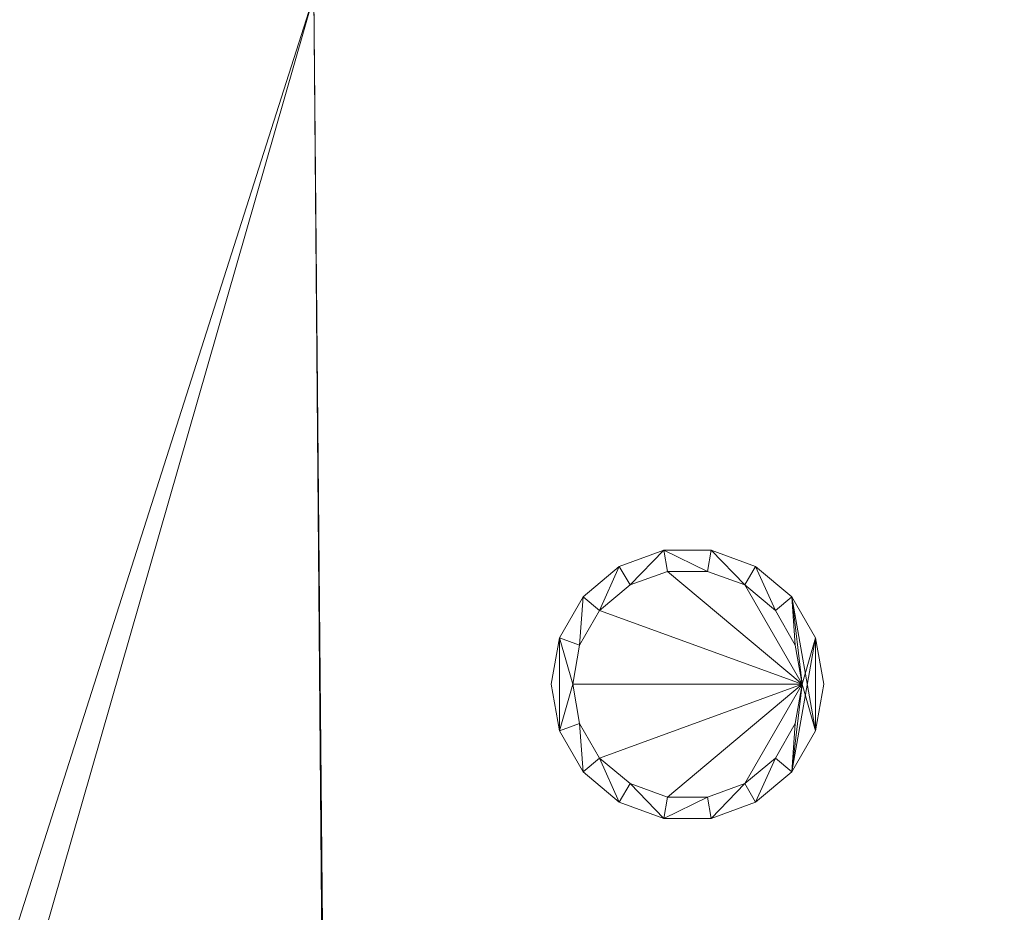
# Model space of a CAD drawing. Header units: millimetres. Extents: x 5566 to 34320, y 298 to 15638.
# Tile 161 of 256: x 10331 to 11018, y 8539 to 9162. Entities that reach past the tile are written whole.
import ezdxf

# ---------------------------------------------------------------- set-up
doc = ezdxf.new("R2010")
doc.units = ezdxf.units.MM
doc.header["$MEASUREMENT"] = 0
for name, color, linetype in [('New_A - Lighting.3D', 7, 'Continuous'), ('New_A - Slabs.3D', 7, 'Continuous'), ('New_A - Soffits.3D', 7, 'Continuous')]:
    doc.layers.add(name, color=color, linetype=linetype)
doc.layers.add('New_A - Lighting.3D_Pen_No__77', color=7, linetype='Continuous', lineweight=25, true_color=0xffcc66)

# ---------------------------------------------------------------- blocks, each defined once
blk = doc.blocks.new('Slab_F88997A8-3703-4895-AA88-2743A1B7FDF9', base_point=(5758.12, 9954.45))
at = {"layer": 'New_A - Soffits.3D', "lineweight": 0}
mesh = blk.add_polyface(dxfattribs=at)
corners = [(7224.97, 9954.45, 3250.4), (5758.12, 9954.45, 3250.4), (5758.12, 9954.45, 2565.4), (7224.97, 9954.45, 2565.4), (10330.12, 15440.85, 3250.4), (5758.12, 15440.85, 3250.4), (7224.97, 3642.55, 3250.4), (8901.37, 3642.55, 3250.4), (8901.37, 3096.45, 3250.4), (12419.27, 3096.45, 3250.4), (12419.27, 492.95, 3250.4), (25538.37, 492.95, 3250.4), (25538.37, 3687, 3250.4), (22960.27, 3687, 3250.4), (22960.27, 8786.05, 3250.4), (18324.77, 8786.05, 3250.4), (18324.77, 10272.76, 3250.4), (18350.17, 10272.76, 3250.4), (18350.17, 11935.65, 3250.4), (18273.97, 11935.65, 3250.4), (18273.97, 14755.05, 3250.4), (14679.87, 14755.05, 3250.4), (14679.87, 14805.85, 3250.4), (10330.12, 14805.85, 3250.4), (18467.22, 708.85, 3250.4), (16357.34, 708.85, 3250.4), (16357.34, 4043.19, 3250.4), (17346.29, 4043.19, 3250.4), (17346.29, 3566.35, 3250.4), (18467.15, 3566.35, 3250.4), (5758.12, 15440.85, 2565.4), (7224.97, 3642.55, 2565.4), (10330.12, 15440.85, 2565.4), (10330.12, 14805.85, 2565.4), (14679.87, 14805.85, 2565.4), (14679.87, 14755.05, 2565.4), (18273.97, 14755.05, 2565.4), (18273.97, 11935.65, 2565.4), (18350.17, 11935.65, 2565.4), (18350.17, 10272.76, 2565.4), (18324.77, 10272.76, 2565.4), (18324.77, 8786.05, 2565.4), (22960.27, 8786.05, 2565.4), (22960.27, 3687, 2565.4), (25538.37, 3687, 2565.4), (25538.37, 492.95, 2565.4), (12419.27, 492.95, 2565.4), (12419.27, 3096.45, 2565.4), (8901.37, 3096.45, 2565.4), (8901.37, 3642.55, 2565.4), (17346.29, 3566.35, 2565.4), (17346.29, 4043.19, 2565.4), (16357.34, 4043.19, 2565.4), (16357.34, 708.85, 2565.4), (18467.22, 708.85, 2565.4), (18467.15, 3566.35, 2565.4)]
mesh.append_faces([[corners[k] for k in face] for face in [(0, 1, 2, 3), (1, 5, 30, 2), (6, 0, 3, 31), (5, 4, 32, 30), (7, 6, 31, 49), (8, 7, 49, 48), (9, 8, 48, 47), (10, 9, 47, 46), (11, 10, 46, 45), (12, 11, 45, 44), (13, 12, 44, 43), (14, 13, 43, 42), (15, 14, 42, 41), (16, 15, 41, 40), (17, 16, 40, 39), (18, 17, 39, 38), (19, 18, 38, 37), (20, 19, 37, 36), (21, 20, 36, 35), (22, 21, 35, 34), (23, 22, 34, 33), (4, 23, 33, 32), (25, 24, 54, 53), (26, 25, 53, 52), (27, 26, 52, 51), (28, 27, 51, 50), (29, 28, 50, 55), (24, 29, 55, 54)]], dxfattribs={"color": 254})
mesh.append_faces([[corners[k] for k in face] for face in [(18, 16, 17), (45, 43, 44)]], dxfattribs={"vtx0": -1, "color": 254})
mesh.append_faces([[corners[k] for k in face] for face in [(11, 24, 10), (38, 40, 37)]], dxfattribs={"vtx0": -1, "vtx1": -1, "color": 254})
mesh.append_faces([[corners[k] for k in face] for face in [(4, 0, 7), (25, 21, 10), (15, 19, 28), (11, 13, 24), (49, 3, 32), (46, 35, 53), (50, 37, 41), (45, 54, 43)]], dxfattribs={"vtx0": -1, "vtx1": -1, "vtx2": -1, "color": 254})
mesh.append_faces([[corners[k] for k in face] for face in [(23, 7, 8), (23, 8, 9), (21, 9, 10), (21, 26, 27), (19, 27, 28), (15, 28, 29), (13, 29, 24), (3, 30, 32), (49, 32, 33), (47, 33, 34), (47, 34, 35), (51, 35, 36), (51, 36, 37), (46, 53, 54), (55, 41, 42), (54, 42, 43)]], dxfattribs={"vtx0": -1, "vtx2": -1, "color": 254})
mesh.append_faces([[corners[k] for k in face] for face in [(12, 13, 11), (39, 40, 38)]], dxfattribs={"vtx1": -1, "color": 254})
mesh.append_faces([[corners[k] for k in face] for face in [(4, 5, 0), (23, 4, 7), (22, 23, 9), (21, 22, 9), (25, 26, 21), (20, 21, 27), (19, 20, 27), (15, 16, 19), (18, 19, 16), (24, 25, 10), (14, 15, 29), (13, 14, 29), (48, 49, 33), (47, 48, 33), (46, 47, 35), (52, 53, 35), (51, 52, 35), (50, 51, 37), (40, 41, 37), (55, 50, 41), (54, 55, 42), (45, 46, 54)]], dxfattribs={"vtx1": -1, "vtx2": -1, "color": 254})
mesh.append_faces([[corners[k] for k in face] for face in [(5, 1, 0), (0, 6, 7), (3, 2, 30), (49, 31, 3)]], dxfattribs={"vtx2": -1, "color": 254})
blk = doc.blocks.new('Slab_37BCEA3F-6036-4764-93A5-9224337F71E8', base_point=(5916.43, 15048.04))
at = {"layer": 'New_A - Slabs.3D', "lineweight": 0}
mesh = blk.add_polyface(dxfattribs=at)
corners = [(5916.43, 10157.64), (5916.43, 15048.04), (5916.43, 15048.04, -150), (5916.43, 10157.64, -150), (9975.59, 14387.85), (9976.56, 15048.04), (7377.02, 10157.64), (7376.95, 3737.93), (8902.44, 3737.92), (8902.44, 3096.45), (12502.66, 3096.45), (12502.66, 677.85), (16357.34, 677.1), (16357.32, 492.94), (18467.23, 492.94), (18467.23, 683.44), (22812.25, 682.84), (22812.25, 8523.08), (17906.72, 8523.08), (17906.72, 9408.34), (12153.62, 9408.34), (12151.65, 10818), (14831.44, 10818.04), (14831.44, 14387.85), (9976.56, 15048.04, -150), (7377.02, 10157.64, -150), (9975.59, 14387.85, -150), (14831.44, 14387.85, -150), (14831.44, 10818.04, -150), (12151.65, 10818, -150), (12153.62, 9408.34, -150), (17906.72, 9408.34, -150), (17906.72, 8523.08, -150), (22812.25, 8523.08, -150), (22812.25, 682.84, -150), (18467.23, 683.44, -150), (18467.23, 492.94, -150), (16357.32, 492.94, -150), (16357.34, 677.1, -150), (12502.66, 677.85, -150), (12502.66, 3096.45, -150), (8902.44, 3096.45, -150), (8902.44, 3737.92, -150), (7376.95, 3737.93, -150)]
mesh.append_faces([[corners[k] for k in face] for face in [(0, 1, 2, 3), (1, 5, 24, 2), (6, 0, 3, 25), (5, 4, 26, 24), (7, 6, 25, 43), (8, 7, 43, 42), (9, 8, 42, 41), (10, 9, 41, 40), (11, 10, 40, 39), (12, 11, 39, 38), (13, 12, 38, 37), (14, 13, 37, 36), (15, 14, 36, 35), (16, 15, 35, 34), (17, 16, 34, 33), (18, 17, 33, 32), (19, 18, 32, 31), (20, 19, 31, 30), (21, 20, 30, 29), (22, 21, 29, 28), (23, 22, 28, 27), (4, 23, 27, 26)]], dxfattribs={"color": 254})
mesh.append_faces([[corners[k] for k in face] for face in [(23, 21, 22), (17, 15, 16)]], dxfattribs={"vtx0": -1, "color": 254})
mesh.append_faces([[corners[k] for k in face] for face in [(27, 29, 26), (33, 35, 32)]], dxfattribs={"vtx0": -1, "vtx1": -1, "color": 254})
mesh.append_faces([[corners[k] for k in face] for face in [(6, 8, 4), (1, 6, 4), (21, 4, 9), (20, 10, 12), (26, 42, 25), (26, 25, 2), (41, 26, 29), (38, 40, 30)]], dxfattribs={"vtx0": -1, "vtx1": -1, "vtx2": -1, "color": 254})
mesh.append_faces([[corners[k] for k in face] for face in [(4, 8, 9), (20, 9, 10), (18, 12, 13), (18, 13, 14), (18, 14, 15), (41, 29, 30), (38, 30, 31), (38, 31, 32)]], dxfattribs={"vtx0": -1, "vtx2": -1, "color": 254})
mesh.append_faces([[corners[k] for k in face] for face in [(5, 1, 4), (24, 26, 2), (28, 29, 27), (34, 35, 33)]], dxfattribs={"vtx1": -1, "color": 254})
mesh.append_faces([[corners[k] for k in face] for face in [(20, 21, 9), (23, 4, 21), (19, 20, 12), (18, 19, 12), (17, 18, 15), (41, 42, 26), (40, 41, 30), (37, 38, 32), (36, 37, 32), (35, 36, 32)]], dxfattribs={"vtx1": -1, "vtx2": -1, "color": 254})
mesh.append_faces([[corners[k] for k in face] for face in [(1, 0, 6), (6, 7, 8), (10, 11, 12), (25, 3, 2), (42, 43, 25), (38, 39, 40)]], dxfattribs={"vtx2": -1, "color": 254})
blk = doc.blocks.new('Slab_04DE8AB2-96AA-44AE-81D6-7AFE8111B14B', base_point=(8642.09, 9954.44))
at = {"layer": 'New_A - Soffits.3D', "lineweight": 0}
mesh = blk.add_polyface(dxfattribs=at)
corners = [(8642.09, 9954.44, 6410), (8642.09, 9954.44, 6260), (7222.07, 9954.44, 6260), (7222.07, 9954.44, 6410), (8642.09, 9179.74, 6410), (8642.09, 9179.74, 6260), (10536.21, 9178.87, 6260), (11861.66, 9179.04, 6260), (12254.51, 9179.06, 6260), (12255.28, 3737.95, 6260), (10587.01, 3737.94, 6260), (10586.99, 3138.1, 6260), (8802.53, 3138.03, 6260), (8800.84, 3737.93, 6260), (7222.11, 3737.93, 6260), (7222.07, 9179.72, 6260), (7222.08, 9344.82, 6260), (7222.08, 9344.82, 6410), (7222.07, 9179.72, 6410), (7222.11, 3737.93, 6410), (8800.84, 3737.93, 6410), (8802.53, 3138.03, 6410), (10586.99, 3138.1, 6410), (10587.01, 3737.94, 6410), (12255.28, 3737.95, 6410), (12254.51, 9179.06, 6410), (11861.66, 9179.04, 6410), (10536.21, 9178.87, 6410)]
mesh.append_faces([[corners[k] for k in face] for face in [(0, 1, 2, 3), (4, 5, 1, 0), (3, 2, 16, 17), (27, 6, 5, 4), (26, 7, 6, 27), (25, 8, 7, 26), (24, 9, 8, 25), (23, 10, 9, 24), (22, 11, 10, 23), (21, 12, 11, 22), (20, 13, 12, 21), (19, 14, 13, 20), (18, 15, 14, 19), (17, 16, 15, 18)]], dxfattribs={"color": 254})
mesh.append_faces([[corners[k] for k in face] for face in [(10, 6, 8), (4, 3, 19), (25, 27, 23)]], dxfattribs={"vtx0": -1, "vtx1": -1, "vtx2": -1, "color": 254})
mesh.append_faces([[corners[k] for k in face] for face in [(14, 2, 1), (14, 1, 5), (13, 5, 6), (4, 19, 20), (27, 20, 21), (27, 21, 22), (27, 22, 23)]], dxfattribs={"vtx0": -1, "vtx2": -1, "color": 254})
mesh.append_faces([[corners[k] for k in face] for face in [(9, 10, 8), (24, 25, 23)]], dxfattribs={"vtx1": -1, "color": 254})
mesh.append_faces([[corners[k] for k in face] for face in [(13, 14, 5), (12, 13, 6), (11, 12, 6), (10, 11, 6), (27, 4, 20)]], dxfattribs={"vtx1": -1, "vtx2": -1, "color": 254})
mesh.append_faces([[corners[k] for k in face] for face in [(4, 0, 3)]], dxfattribs={"vtx2": -1, "color": 254})
blk = doc.blocks.new('Lamp_ADB75BA2-57B0-49E2-B1E9-77951C133E9C')
at = {"layer": 'New_A - Lighting.3D', "lineweight": 0}
mesh = blk.add_polyface(dxfattribs=at)
corners = [(10891.72, 8698.34, 2550.4), (10886, 8730.83, 2550.4), (10886, 8730.83, 2565.4), (10891.72, 8698.34, 2565.4), (10869.5, 8759.41, 2550.4), (10869.5, 8759.41, 2565.4), (10844.22, 8780.61, 2550.4), (10844.22, 8780.61, 2565.4), (10813.22, 8791.9, 2550.4), (10813.22, 8791.9, 2565.4), (10780.23, 8791.9, 2550.4), (10780.23, 8791.9, 2565.4), (10749.22, 8780.61, 2550.4), (10749.22, 8780.61, 2565.4), (10723.95, 8759.41, 2550.4), (10723.95, 8759.41, 2565.4), (10707.45, 8730.83, 2550.4), (10707.45, 8730.83, 2565.4), (10701.72, 8698.34, 2550.4), (10701.72, 8698.34, 2565.4), (10707.45, 8665.85, 2550.4), (10707.45, 8665.85, 2565.4), (10723.95, 8637.28, 2550.4), (10723.95, 8637.28, 2565.4), (10749.22, 8616.07, 2550.4), (10749.22, 8616.07, 2565.4), (10780.23, 8604.79, 2550.4), (10780.23, 8604.79, 2565.4), (10813.22, 8604.79, 2550.4), (10813.22, 8604.79, 2565.4), (10844.22, 8616.07, 2550.4), (10844.22, 8616.07, 2565.4), (10869.5, 8637.28, 2550.4), (10869.5, 8637.28, 2565.4), (10886, 8665.85, 2550.4), (10886, 8665.85, 2565.4), (10876.72, 8698.34, 2550.4), (10871.9, 8670.98, 2550.4), (10871.9, 8670.98, 2565.4), (10876.72, 8698.34, 2565.4), (10858.01, 8646.92, 2550.4), (10858.01, 8646.92, 2565.4), (10836.72, 8629.06, 2550.4), (10836.72, 8629.06, 2565.4), (10810.62, 8619.56, 2550.4), (10810.62, 8619.56, 2565.4), (10782.83, 8619.56, 2550.4), (10782.83, 8619.56, 2565.4), (10756.72, 8629.06, 2550.4), (10756.72, 8629.06, 2565.4), (10735.44, 8646.92, 2550.4), (10735.44, 8646.92, 2565.4), (10721.55, 8670.98, 2550.4), (10721.55, 8670.98, 2565.4), (10716.72, 8698.34, 2550.4), (10716.72, 8698.34, 2565.4), (10721.55, 8725.7, 2550.4), (10721.55, 8725.7, 2565.4), (10735.44, 8749.77, 2550.4), (10735.44, 8749.77, 2565.4), (10756.72, 8767.62, 2550.4), (10756.72, 8767.62, 2565.4), (10782.83, 8777.13, 2550.4), (10782.83, 8777.13, 2565.4), (10810.62, 8777.13, 2550.4), (10810.62, 8777.13, 2565.4), (10836.72, 8767.62, 2550.4), (10836.72, 8767.62, 2565.4), (10858.01, 8749.77, 2550.4), (10858.01, 8749.77, 2565.4), (10871.9, 8725.7, 2550.4), (10871.9, 8725.7, 2565.4)]
mesh.append_faces([[corners[k] for k in face] for face in [(0, 1, 2, 3), (1, 4, 5, 2), (4, 6, 7, 5), (6, 8, 9, 7), (8, 10, 11, 9), (10, 12, 13, 11), (12, 14, 15, 13), (14, 16, 17, 15), (16, 18, 19, 17), (18, 20, 21, 19), (20, 22, 23, 21), (22, 24, 25, 23), (24, 26, 27, 25), (26, 28, 29, 27), (28, 30, 31, 29), (30, 32, 33, 31), (32, 34, 35, 33), (34, 0, 3, 35), (36, 37, 38, 39), (37, 40, 41, 38), (40, 42, 43, 41), (42, 44, 45, 43), (44, 46, 47, 45), (46, 48, 49, 47), (48, 50, 51, 49), (50, 52, 53, 51), (52, 54, 55, 53), (54, 56, 57, 55), (56, 58, 59, 57), (58, 60, 61, 59), (60, 62, 63, 61), (62, 64, 65, 63), (64, 66, 67, 65), (66, 68, 69, 67), (68, 70, 71, 69), (70, 36, 39, 71)]], dxfattribs={"color": 9})
mesh.append_faces([[corners[k] for k in face] for face in [(20, 16, 54), (34, 36, 4), (17, 21, 55), (2, 39, 33)]], dxfattribs={"vtx0": -1, "vtx1": -1, "vtx2": -1, "color": 9})
mesh.append_faces([[corners[k] for k in face] for face in [(20, 54, 52), (56, 16, 14), (22, 52, 50), (58, 14, 12), (24, 50, 48), (60, 12, 10), (26, 48, 46), (26, 46, 44), (64, 10, 8), (28, 44, 42), (66, 8, 6), (30, 42, 40), (68, 6, 4), (32, 40, 37), (32, 37, 36), (34, 4, 1), (17, 55, 57), (53, 21, 23), (15, 57, 59), (51, 23, 25), (13, 59, 61), (49, 25, 27), (11, 61, 63), (11, 63, 65), (45, 27, 29), (9, 65, 67), (43, 29, 31), (7, 67, 69), (41, 31, 33), (5, 69, 71), (5, 71, 39), (2, 33, 35)]], dxfattribs={"vtx0": -1, "vtx2": -1, "color": 9})
mesh.append_faces([[corners[k] for k in face] for face in [(0, 34, 1), (3, 2, 35)]], dxfattribs={"vtx1": -1, "color": 9})
mesh.append_faces([[corners[k] for k in face] for face in [(56, 54, 16), (22, 20, 52), (58, 56, 14), (24, 22, 50), (60, 58, 12), (26, 24, 48), (62, 60, 10), (64, 62, 10), (28, 26, 44), (66, 64, 8), (30, 28, 42), (68, 66, 6), (32, 30, 40), (70, 68, 4), (36, 70, 4), (34, 32, 36), (53, 55, 21), (15, 17, 57), (51, 53, 23), (13, 15, 59), (49, 51, 25), (11, 13, 61), (47, 49, 27), (45, 47, 27), (9, 11, 65), (43, 45, 29), (7, 9, 67), (41, 43, 31), (5, 7, 69), (38, 41, 33), (39, 38, 33), (2, 5, 39)]], dxfattribs={"vtx1": -1, "vtx2": -1, "color": 9})
mesh.append_faces([[corners[k] for k in face] for face in [(20, 18, 16), (17, 19, 21)]], dxfattribs={"vtx2": -1, "color": 9})
mesh = blk.add_polyface(dxfattribs=at)
corners = [(10876.72, 8698.34, 2552), (10871.9, 8670.98, 2552), (10858.01, 8646.92, 2552), (10836.72, 8629.06, 2552), (10810.62, 8619.56, 2552), (10782.83, 8619.56, 2552), (10756.72, 8629.06, 2552), (10735.44, 8646.92, 2552), (10721.55, 8670.98, 2552), (10716.72, 8698.34, 2552), (10721.55, 8725.7, 2552), (10735.44, 8749.77, 2552), (10756.72, 8767.62, 2552), (10782.83, 8777.13, 2552), (10810.62, 8777.13, 2552), (10836.72, 8767.62, 2552), (10858.01, 8749.77, 2552), (10871.9, 8725.7, 2552)]
mesh.append_faces([[corners[k] for k in face] for face in [(0, 15, 16, 17)]], dxfattribs={"vtx0": -1, "color": 7})
mesh.append_faces([[corners[k] for k in face] for face in [(0, 3, 4, 5), (0, 5, 6, 7), (0, 7, 8, 9), (0, 9, 10, 11), (0, 11, 12, 13), (0, 13, 14, 15)]], dxfattribs={"vtx0": -1, "vtx3": -1, "color": 7})
mesh.append_faces([[corners[k] for k in face] for face in [(0, 1, 2, 3)]], dxfattribs={"vtx3": -1, "color": 7})

msp = doc.modelspace()

# ---------------------------------------------------------------- block references
at = {"layer": 'New_A - Lighting.3D_Pen_No__77', "color": 31, "linetype": 'Continuous', "lineweight": 25, "true_color": 0xffcc66}
msp.add_blockref('Lamp_ADB75BA2-57B0-49E2-B1E9-77951C133E9C', (0, 0), dxfattribs=at)
at = {"layer": 'New_A - Slabs.3D', "color": 251, "linetype": 'Continuous', "lineweight": 18, "true_color": 0x4a4a4a}
msp.add_blockref('Slab_37BCEA3F-6036-4764-93A5-9224337F71E8', (5916.43, 15048.04), dxfattribs=at)
at = {"layer": 'New_A - Soffits.3D', "color": 251, "linetype": 'Continuous', "lineweight": 18, "true_color": 0x4a4a4a}
for name, p in [('Slab_F88997A8-3703-4895-AA88-2743A1B7FDF9', (5758.12, 9954.45)), ('Slab_04DE8AB2-96AA-44AE-81D6-7AFE8111B14B', (8642.09, 9954.44))]:
    msp.add_blockref(name, p, dxfattribs=at)

doc.saveas('drawing.dxf')
